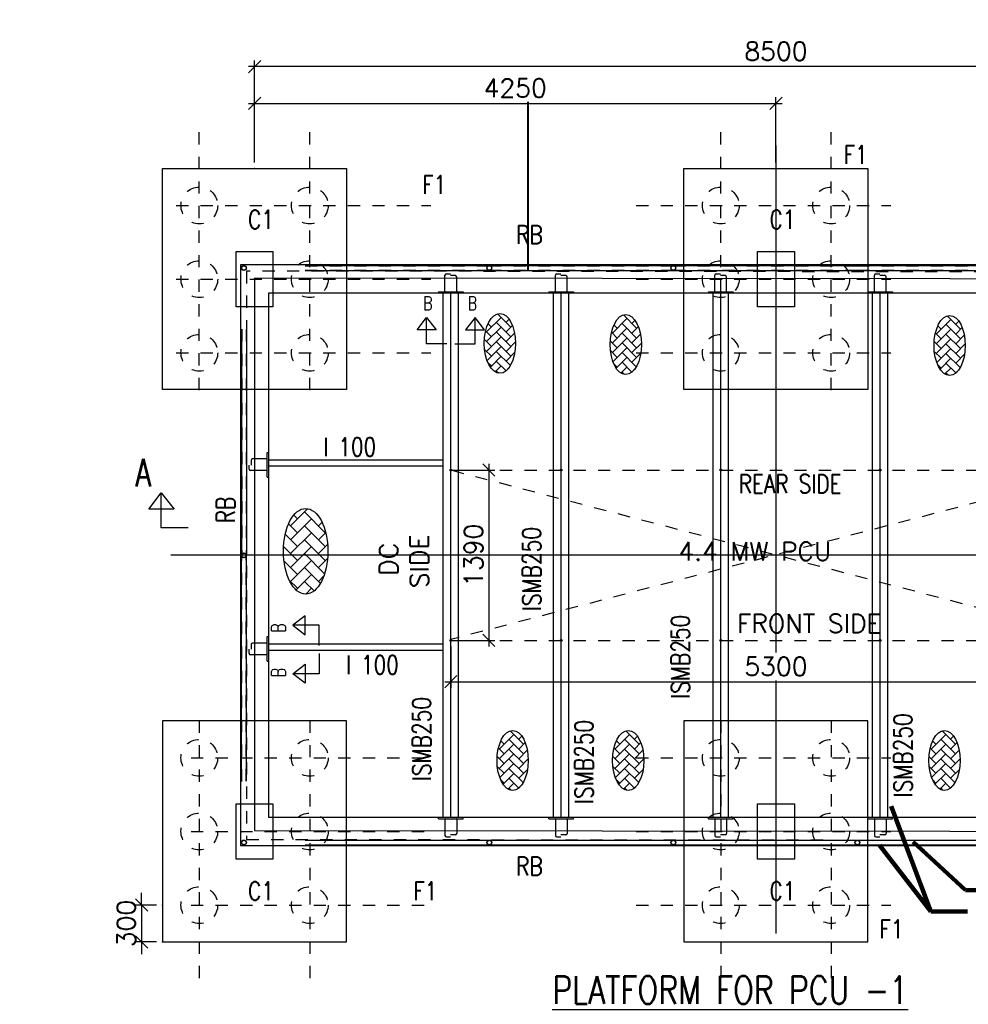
# Model space of a CAD drawing. Header units: inches. Extents: x 727810 to 1461440, y 2714588 to 5435005.
# Tile 15 of 233: x 728325.76 to 728333.49, y 2715591.29 to 2715599.31. Entities that reach past the tile are written whole.
import ezdxf

# ---------------------------------------------------------------- set-up
doc = ezdxf.new("R2010")
doc.units = ezdxf.units.IN
doc.header["$MEASUREMENT"] = 0
doc.linetypes.add('DIVIDEX2', pattern=[2.5, 1, -0.5, 0, -0.5, 0, -0.5])
doc.linetypes.add('HIDDEN', pattern=[0.375, 0.25, -0.125])
doc.layers.add('AM_5', color=3, linetype='Continuous', lineweight=15)
doc.layers.add('AM_8', color=1, linetype='Continuous', lineweight=15)
doc.layers.add('DETAILS', color=7, linetype='Continuous')
doc.layers.add('Inverter Room', color=7, linetype='Continuous')
doc.styles.add('RANJAN', font='romans.shx', dxfattribs={"width": 0.75})
doc.styles.add('ROMANS', font='ROMANS.shx', dxfattribs={"height": 10})
doc.dimstyles.new('DIM-', dxfattribs={"dimscale": 0, "dimtxt": 0.15, "dimasz": 0.15, "dimexe": 0, "dimexo": 0, "dimgap": 0.15, "dimtad": 1, "dimdec": 0, "dimlfac": 1000, "dimzin": 0, "dimdsep": 46, "dimtxsty": 'ROMANS', "dimblk": 'OBLIQUE', "dimcen": 0, "dimclrd": 6, "dimclre": 6, "dimclrt": 3, "dimadec": 0, "dimazin": 0, "dimtfac": 1, "dimtdec": 0, "dimtmove": 2, "dimatfit": 3, "dimfxl": 1, "dimtolj": 1, "dimtzin": 0, "dimarcsym": 2})
doc.dimstyles.new('ROMANS$0', dxfattribs={"dimscale": 100, "dimtxt": 100, "dimasz": 1, "dimexe": 0.5, "dimexo": 0.5, "dimgap": 0.5, "dimtad": 1, "dimdec": 0, "dimrnd": 5, "dimdsep": 46, "dimtxsty": 'ROMANS', "dimblk": 'OBLIQUE', "dimcen": 1, "dimdle": 0.5, "dimclrd": 6, "dimclre": 6, "dimclrt": 3, "dimadec": 0, "dimazin": 0, "dimtfac": 1, "dimtdec": 0, "dimtix": 1, "dimtmove": 0, "dimatfit": 3, "dimldrblk": 'OBLIQUE', "dimfxl": 1, "dimtolj": 1, "dimtzin": 0, "dimarcsym": 0})
doc.dimstyles.new('ROMANS$7', dxfattribs={"dimscale": 100, "dimtxt": 2.5, "dimasz": 2, "dimexe": 20, "dimexo": 20, "dimgap": 0.5, "dimtad": 1, "dimdec": 0, "dimrnd": 5, "dimzin": 0, "dimdsep": 46, "dimtxsty": 'ROMANS', "dimcen": 0.09, "dimdle": 20, "dimclrd": 256, "dimclre": 256, "dimclrt": 3, "dimadec": 0, "dimazin": 0, "dimtfac": 20, "dimtdec": 0, "dimtix": 1, "dimtmove": 2, "dimatfit": 3, "dimfxl": 1, "dimtolj": 1, "dimtzin": 0, "dimarcsym": 0})
pattern_1 = [(45, (89087.78671, 50533.36595), (-0.0883883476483, 0.0883883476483), [])]
pattern_2 = [(45, (89987.78671, 50533.36595), (-0.0883883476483, 0.0883883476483), [])]
pattern_3 = [(45, (91287.78671, 50533.36595), (-0.0883883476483, 0.0883883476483), [])]
pattern_4 = [(45, (92587.78671, 50533.36595), (-0.0883883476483, 0.0883883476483), [])]

# ---------------------------------------------------------------- blocks, each defined once
blk = doc.blocks.new('_Oblique')
at = {"color": 0, "linetype": 'ByBlock', "lineweight": -2}
blk.add_line((-0.5, -0.5), (0.5, 0.5), dxfattribs=at)
blk = doc.blocks.new('*D66')
at = {"layer": 'Inverter Room', "color": 6, "lineweight": -2, "ltscale": 0.5, "transparency": 16777216}
for p, q in [((2052740.9, -2324181.5), (2052740.9, -2324081.5)), ((2052861.7, -2324181.5), (2052690.9, -2324181.5)), ((2052740.9, -2324181.5), (2052740.9, -2324481.5)), ((2052861.7, -2324481.5), (2052690.9, -2324481.5)), ((2052740.9, -2324481.5), (2052740.9, -2324581.5))]:
    blk.add_line(p, q, dxfattribs=at)
at = {"layer": 'Inverter Room', "color": 0, "ltscale": 0.5, "transparency": 16777216}
for p in [(2052911.7, -2324181.5), (2052740.9, -2324481.5), (2052911.7, -2324481.5)]:
    blk.add_point(p, dxfattribs=at)
at = {"layer": 'Inverter Room', "color": 6, "lineweight": -2, "ltscale": 0.5, "transparency": 16777216, "xscale": 100, "yscale": 100, "zscale": 100}
for p, rotation in [((2052740.9, -2324181.5), 270), ((2052740.9, -2324481.5), 90)]:
    blk.add_blockref('_Oblique', p, dxfattribs=dict(at, rotation=rotation))
at = {"layer": 'Inverter Room', "color": 3, "ltscale": 0.5, "transparency": 16777216, "insert": (2052615.9, -2324331.5), "char_height": 150, "attachment_point": 5, "rotation": 90, "style": 'ROMANS'}
blk.add_mtext('\\A1;300', dxfattribs=at)
blk = doc.blocks.new('*D67')
at = {"layer": 'Inverter Room', "color": 6, "lineweight": -2, "ltscale": 0.5, "transparency": 16777216}
for p, q in [((2053661.7, -2318131.5), (2053661.7, -2317300.2)), ((2062161.7, -2318131.5), (2062161.7, -2317300.2)), ((2062211.7, -2317350.2), (2053611.7, -2317350.2))]:
    blk.add_line(p, q, dxfattribs=at)
at = {"layer": 'Inverter Room', "color": 0, "ltscale": 0.5, "transparency": 16777216}
for p in [(2053661.7, -2317350.2), (2053661.7, -2318181.5), (2062161.7, -2318181.5)]:
    blk.add_point(p, dxfattribs=at)
at = {"layer": 'Inverter Room', "color": 6, "lineweight": -2, "ltscale": 0.5, "transparency": 16777216, "xscale": 100, "yscale": 100, "zscale": 100, "rotation": 180}
blk.add_blockref('_Oblique', (2053661.7, -2317350.2), dxfattribs=at)
at = {"layer": 'Inverter Room', "color": 6, "lineweight": -2, "ltscale": 0.5, "transparency": 16777216, "xscale": 100, "yscale": 100, "zscale": 100}
blk.add_blockref('_Oblique', (2062161.7, -2317350.2), dxfattribs=at)
at = {"layer": 'Inverter Room', "color": 3, "ltscale": 0.5, "transparency": 16777216, "insert": (2057911.7, -2317225.2), "char_height": 150, "attachment_point": 5, "style": 'ROMANS'}
blk.add_mtext('\\A1;8500', dxfattribs=at)
blk = doc.blocks.new('*D69')
at = {"layer": 'AM_5', "color": 6, "lineweight": -2, "transparency": 16777216}
for p, q in [((2053611.7, -2317649.7), (2057961.7, -2317649.7)), ((2053661.7, -2318131.5), (2053661.7, -2317599.7)), ((2057911.7, -2318131.5), (2057911.7, -2317599.7))]:
    blk.add_line(p, q, dxfattribs=at)
at = {"layer": 'Inverter Room', "color": 0, "transparency": 16777216}
for p in [(2057911.7, -2317649.7), (2053661.7, -2318181.5), (2057911.7, -2318181.5)]:
    blk.add_point(p, dxfattribs=at)
at = {"layer": 'AM_5', "color": 6, "lineweight": -2, "transparency": 16777216, "xscale": 100, "yscale": 100, "zscale": 100, "rotation": 180}
blk.add_blockref('_Oblique', (2053661.7, -2317649.7), dxfattribs=at)
at = {"layer": 'AM_5', "color": 6, "lineweight": -2, "transparency": 16777216, "xscale": 100, "yscale": 100, "zscale": 100}
blk.add_blockref('_Oblique', (2057911.7, -2317649.7), dxfattribs=at)
at = {"layer": 'AM_5', "color": 3, "transparency": 16777216, "insert": (2055786.7, -2317524.7), "char_height": 150, "attachment_point": 5, "style": 'ROMANS', "bg_fill": 3, "box_fill_scale": 1.25, "bg_fill_color": 256, "bg_fill_true_color": 13158600, "bg_fill_transparency": 0}
blk.add_mtext('\\A1;4250', dxfattribs=at)
blk = doc.blocks.new('*D70')
at = {"layer": 'AM_5', "color": 6, "lineweight": -2, "transparency": 16777216}
for p, q in [((2055571.6, -2320587.5), (2055571.6, -2322075.5)), ((2055311.7, -2320637.5), (2055621.6, -2320637.5)), ((2055311.7, -2322025.5), (2055621.6, -2322025.5))]:
    blk.add_line(p, q, dxfattribs=at)
at = {"layer": 'Inverter Room', "color": 0, "transparency": 16777216}
for p in [(2055261.7, -2320637.5), (2055261.7, -2322025.5), (2055571.6, -2322025.5)]:
    blk.add_point(p, dxfattribs=at)
at = {"layer": 'AM_5', "color": 6, "lineweight": -2, "transparency": 16777216, "xscale": 100, "yscale": 100, "zscale": 100}
for p, rotation in [((2055571.6, -2320637.5), 90), ((2055571.6, -2322025.5), 270)]:
    blk.add_blockref('_Oblique', p, dxfattribs=dict(at, rotation=rotation))
at = {"layer": 'AM_5', "color": 3, "transparency": 16777216, "insert": (2055446.6, -2321331.5), "char_height": 150, "attachment_point": 5, "rotation": 90, "style": 'ROMANS', "bg_fill": 3, "box_fill_scale": 1.25, "bg_fill_color": 256, "bg_fill_true_color": 13158600, "bg_fill_transparency": 0}
blk.add_mtext('\\A1;1390', dxfattribs=at)
blk = doc.blocks.new('*D71')
at = {"layer": 'DETAILS', "color": 6, "lineweight": -2, "ltscale": 0.5, "transparency": 16777216}
for p, q in [((2055261.7, -2322075.5), (2055261.7, -2322411.8)), ((2060561.7, -2322075.5), (2060561.7, -2322411.8)), ((2055211.7, -2322361.8), (2060611.7, -2322361.8))]:
    blk.add_line(p, q, dxfattribs=at)
at = {"layer": 'Inverter Room', "color": 0, "ltscale": 0.5, "transparency": 16777216}
for p in [(2055261.7, -2322025.5), (2060561.7, -2322025.5), (2060561.7, -2322361.8)]:
    blk.add_point(p, dxfattribs=at)
at = {"layer": 'DETAILS', "color": 6, "lineweight": -2, "ltscale": 0.5, "transparency": 16777216, "xscale": 100, "yscale": 100, "zscale": 100, "rotation": 180}
blk.add_blockref('_Oblique', (2055261.7, -2322361.8), dxfattribs=at)
at = {"layer": 'DETAILS', "color": 6, "lineweight": -2, "ltscale": 0.5, "transparency": 16777216, "xscale": 100, "yscale": 100, "zscale": 100}
blk.add_blockref('_Oblique', (2060561.7, -2322361.8), dxfattribs=at)
at = {"layer": 'DETAILS', "color": 3, "ltscale": 0.5, "transparency": 16777216, "insert": (2057911.7, -2322236.8), "char_height": 150, "attachment_point": 5, "style": 'ROMANS', "bg_fill": 3, "box_fill_scale": 1.25, "bg_fill_color": 256, "bg_fill_true_color": 13158600, "bg_fill_transparency": 0}
blk.add_mtext('\\A1;5300', dxfattribs=at)
blk = doc.blocks.new('dshshh')
at = {"layer": 'AM_8', "ltscale": 0.5}
h = blk.add_hatch(dxfattribs=at)
h.set_pattern_fill('AR-HBONE', color=256, scale=14, style=0)
h.set_pattern_definition([(45, (673607.74, -665542.415), (6e-15, 79.1959595), [168, -56]), (135, (673647.337, -665502.817), (6e-15, 79.1959595), [168, -56])])
edge = h.paths.add_edge_path()
edge.add_ellipse((2055661.9, -2319605.1), major_axis=(0, 244), ratio=0.521978, start_angle=191.45916, end_angle=459.29111)
edge.add_ellipse((2055661.9, -2319605.1), major_axis=(0, 244), ratio=0.521978, start_angle=99.29111, end_angle=191.45916)
h = blk.add_hatch(dxfattribs=at)
h.set_pattern_fill('AR-HBONE', color=256, scale=14, style=0)
h.set_pattern_definition([(45, (674633.055, -665552.46), (6e-15, 79.1959595), [168, -56]), (135, (674672.653, -665512.864), (6e-15, 79.1959595), [168, -56])])
edge = h.paths.add_edge_path()
edge.add_ellipse((2056687.3, -2319615.1), major_axis=(0, 244), ratio=0.521978, start_angle=191.45916, end_angle=459.29111)
edge.add_ellipse((2056687.3, -2319615.1), major_axis=(0, 244), ratio=0.521978, start_angle=99.29111, end_angle=191.45916)
h = blk.add_hatch(dxfattribs=at)
h.set_pattern_fill('AR-HBONE', color=256, scale=14, style=0)
h.set_pattern_definition([(45, (677273.22, -665559.426), (6e-15, 79.1959595), [168, -56]), (135, (677312.816, -665519.83), (6e-15, 79.1959595), [168, -56])])
edge = h.paths.add_edge_path()
edge.add_ellipse((2059327.4, -2319622.1), major_axis=(0, 244), ratio=0.521978, start_angle=191.45916, end_angle=459.29111)
edge.add_ellipse((2059327.4, -2319622.1), major_axis=(0, 244), ratio=0.521978, start_angle=99.29111, end_angle=191.45916)
h = blk.add_hatch(dxfattribs=at)
h.set_pattern_fill('ANSI31', color=256, style=0)
h.set_pattern_definition(pattern_1)
edge = h.paths.add_edge_path()
edge.add_arc((2055261.7, -2320640.3), 7.16, 11.12183, 168.87817, ccw=False)
edge.add_arc((2055261.7, -2320637.5), 7.16, 348.87817, 551.12183)
h = blk.add_hatch(dxfattribs=at)
h.set_pattern_fill('ANSI31', color=256, style=0)
h.set_pattern_definition(pattern_2)
edge = h.paths.add_edge_path()
edge.add_arc((2056161.7, -2320640.3), 7.16, 11.12183, 168.87817, ccw=False)
edge.add_arc((2056161.7, -2320637.5), 7.16, 348.87817, 551.12183)
h = blk.add_hatch(dxfattribs=at)
h.set_pattern_fill('ANSI31', color=256, style=0)
h.set_pattern_definition(pattern_3)
edge = h.paths.add_edge_path()
edge.add_arc((2057461.7, -2320640.3), 7.16, 11.12183, 168.87817, ccw=False)
edge.add_arc((2057461.7, -2320637.5), 7.16, 348.87817, 551.12183)
h = blk.add_hatch(dxfattribs=at)
h.set_pattern_fill('ANSI31', color=256, style=0)
h.set_pattern_definition(pattern_4)
edge = h.paths.add_edge_path()
edge.add_arc((2058761.7, -2320640.3), 7.16, 11.12183, 168.87817, ccw=False)
edge.add_arc((2058761.7, -2320637.5), 7.16, 348.87817, 551.12183)
h = blk.add_hatch(dxfattribs=at)
h.set_pattern_fill('AR-HBONE', color=256, scale=20, style=0)
h.set_pattern_definition([(45, (79715.245, 41647.834), (9e-15, 113.137085), [240, -80]), (135, (79771.81, 41704.4), (9e-15, 113.137085), [240, -80])])
edge = h.paths.add_edge_path()
edge.add_ellipse((2054078.4, -2321298.8), major_axis=(0, 348.6), ratio=0.521978, start_angle=191.45916, end_angle=459.29111)
edge.add_ellipse((2054078.4, -2321298.8), major_axis=(0, 348.6), ratio=0.521978, start_angle=99.29111, end_angle=191.45916)
h = blk.add_hatch(dxfattribs=at)
h.set_pattern_fill('ANSI31', color=256, style=0)
h.set_pattern_definition(pattern_1)
edge = h.paths.add_edge_path()
edge.add_arc((2055261.7, -2322022.7), 7.16, 191.12183, 348.87817)
edge.add_arc((2055261.7, -2322025.5), 7.16, -191.12183, 11.12183, ccw=False)
h = blk.add_hatch(dxfattribs=at)
h.set_pattern_fill('ANSI31', color=256, style=0)
h.set_pattern_definition(pattern_2)
edge = h.paths.add_edge_path()
edge.add_arc((2056161.7, -2322022.7), 7.16, 191.12183, 348.87817)
edge.add_arc((2056161.7, -2322025.5), 7.16, -191.12183, 11.12183, ccw=False)
h = blk.add_hatch(dxfattribs=at)
h.set_pattern_fill('ANSI31', color=256, style=0)
h.set_pattern_definition(pattern_3)
edge = h.paths.add_edge_path()
edge.add_arc((2057461.7, -2322022.7), 7.16, 191.12183, 348.87817)
edge.add_arc((2057461.7, -2322025.5), 7.16, -191.12183, 11.12183, ccw=False)
h = blk.add_hatch(dxfattribs=at)
h.set_pattern_fill('ANSI31', color=256, style=0)
h.set_pattern_definition(pattern_4)
edge = h.paths.add_edge_path()
edge.add_arc((2058761.7, -2322022.7), 7.16, 191.12183, 348.87817)
edge.add_arc((2058761.7, -2322025.5), 7.16, -191.12183, 11.12183, ccw=False)
h = blk.add_hatch(dxfattribs=at)
h.set_pattern_fill('AR-HBONE', color=256, scale=14, style=0)
h.set_pattern_definition([(45, (673711.17, -668940.72), (6e-15, 79.1959595), [168, -56]), (135, (673750.766, -668901.125), (6e-15, 79.1959595), [168, -56])])
edge = h.paths.add_edge_path()
edge.add_ellipse((2055765.4, -2323003.4), major_axis=(0, 244), ratio=0.521978, start_angle=191.45916, end_angle=459.29111)
edge.add_ellipse((2055765.4, -2323003.4), major_axis=(0, 244), ratio=0.521978, start_angle=99.29111, end_angle=191.45916)
h = blk.add_hatch(dxfattribs=at)
h.set_pattern_fill('AR-HBONE', color=256, scale=14, style=0)
h.set_pattern_definition([(45, (674653.87, -668940.72), (6e-15, 79.1959595), [168, -56]), (135, (674693.47, -668901.125), (6e-15, 79.1959595), [168, -56])])
edge = h.paths.add_edge_path()
edge.add_ellipse((2056708.1, -2323003.4), major_axis=(0, 244), ratio=0.521978, start_angle=191.45916, end_angle=459.29111)
edge.add_ellipse((2056708.1, -2323003.4), major_axis=(0, 244), ratio=0.521978, start_angle=99.29111, end_angle=191.45916)
h = blk.add_hatch(dxfattribs=at)
h.set_pattern_fill('AR-HBONE', color=256, scale=14, style=0)
h.set_pattern_definition([(45, (677231.1, -668940.72), (6e-15, 79.1959595), [168, -56]), (135, (677270.696, -668901.125), (6e-15, 79.1959595), [168, -56])])
edge = h.paths.add_edge_path()
edge.add_ellipse((2059285.3, -2323003.4), major_axis=(0, 244), ratio=0.521978, start_angle=191.45916, end_angle=459.29111)
edge.add_ellipse((2059285.3, -2323003.4), major_axis=(0, 244), ratio=0.521978, start_angle=99.29111, end_angle=191.45916)
at = {"layer": 'DETAILS', "linetype": 'DIVIDEX2', "ltscale": 0.5}
for p, q in [((2053211.7, -2319985.4), (2053211.7, -2317883.4)), ((2054111.7, -2319985.4), (2054111.7, -2317883.4)), ((2057461.7, -2319985.4), (2057461.7, -2317883.4)), ((2058361.7, -2319985.4), (2058361.7, -2317883.4)), ((2053022.3, -2318481.5), (2055098.3, -2318481.5)), ((2056772.3, -2318481.5), (2058848.3, -2318481.5)), ((2053022.3, -2319081.5), (2055098.3, -2319081.5)), ((2056772.3, -2319081.5), (2058848.3, -2319081.5)), ((2053022.3, -2319681.5), (2055098.3, -2319681.5)), ((2056772.3, -2319681.5), (2058848.3, -2319681.5)), ((2053211.7, -2322677.6), (2053211.7, -2324863.9)), ((2054111.7, -2322677.6), (2054111.7, -2324863.9)), ((2057461.7, -2322677.6), (2057461.7, -2324779.6)), ((2058361.7, -2322677.6), (2058361.7, -2324779.6)), ((2053143.9, -2322981.5), (2055098.3, -2322981.5)), ((2056772.3, -2322981.5), (2058848.3, -2322981.5)), ((2053143.9, -2323581.5), (2055098.3, -2323581.5)), ((2056772.3, -2323581.5), (2058848.3, -2323581.5)), ((2053143.9, -2324181.5), (2055098.3, -2324181.5)), ((2056772.3, -2324181.5), (2058848.3, -2324181.5))]:
    blk.add_line(p, q, dxfattribs=at)
at = {"layer": 'DETAILS', "ltscale": 0.5}
for p, q in [((2054075.3, -2318971.1), (2055575.3, -2318971.1)), ((2054075.3, -2319011.1), (2055575.3, -2319011.1)), ((2055575.3, -2318971.1), (2057075.3, -2318971.1)), ((2055575.3, -2319011.1), (2057075.3, -2319011.1)), ((2057075.3, -2318971.1), (2058575.3, -2318971.1)), ((2057075.3, -2319011.1), (2058575.3, -2319011.1)), ((2058575.3, -2318971.1), (2060075.3, -2318971.1)), ((2058575.3, -2319011.1), (2060075.3, -2319011.1)), ((2053555.3, -2319491.1), (2053555.3, -2321331.5)), ((2053595.3, -2319491.1), (2053595.3, -2321331.5)), ((2053776.7, -2320494.4), (2053776.7, -2320694.4)), ((2053555.3, -2323171.9), (2053555.3, -2321331.5)), ((2053595.3, -2323171.9), (2053595.3, -2321331.5)), ((2053776.7, -2321994.4), (2053776.7, -2322194.4)), ((2054075.3, -2323651.9), (2055575.3, -2323651.9)), ((2055575.3, -2323651.9), (2057075.3, -2323651.9)), ((2057075.3, -2323651.9), (2058575.3, -2323651.9)), ((2058575.3, -2323651.9), (2060075.3, -2323651.9)), ((2054075.3, -2323691.9), (2055575.3, -2323691.9)), ((2055575.3, -2323691.9), (2057075.3, -2323691.9)), ((2057075.3, -2323691.9), (2058575.3, -2323691.9)), ((2058575.3, -2323691.9), (2060075.3, -2323691.9))]:
    blk.add_line(p, q, dxfattribs=at)
for centre, radius in [((2053575.3, -2318991.1), 20), ((2055575.3, -2318991.1), 20), ((2057075.3, -2318991.1), 20), ((2055261.7, -2320637.5), 7.16), ((2056161.7, -2320637.5), 7.16), ((2057461.7, -2320637.5), 7.16), ((2058761.7, -2320637.5), 7.16), ((2053575.3, -2321331.5), 20), ((2055261.7, -2322025.5), 7.16), ((2056161.7, -2322025.5), 7.16), ((2057461.7, -2322025.5), 7.16), ((2058761.7, -2322025.5), 7.16), ((2053575.3, -2323671.9), 20), ((2055575.3, -2323671.9), 20), ((2057075.3, -2323671.9), 20), ((2058575.3, -2323671.9), 20)]:
    blk.add_circle(centre, radius, dxfattribs=at)
for centre, start, end in [((2055261.7, -2320640.3), 11.12183, 168.87817), ((2056161.7, -2320640.3), 11.12183, 168.87817), ((2057461.7, -2320640.3), 11.12183, 168.87817), ((2058761.7, -2320640.3), 11.12183, 168.87817), ((2055261.7, -2322022.7), 191.12183, 348.87817), ((2056161.7, -2322022.7), 191.12183, 348.87817), ((2057461.7, -2322022.7), 191.12183, 348.87817), ((2058761.7, -2322022.7), 191.12183, 348.87817)]:
    blk.add_arc(centre, 7.16, start, end, dxfattribs=at)
for centre, major_axis in [((2055661.9, -2319605.1), (0, 244)), ((2056687.3, -2319615.1), (0, 244)), ((2059327.4, -2319622.1), (0, 244)), ((2054078.4, -2321298.8), (0, 348.6)), ((2055765.4, -2323003.4), (0, 244)), ((2056708.1, -2323003.4), (0, 244)), ((2059285.3, -2323003.4), (0, 244))]:
    blk.add_ellipse(centre, major_axis=major_axis, ratio=0.521978, dxfattribs=at)
at = {"layer": 'Inverter Room', "color": 8, "linetype": 'HIDDEN', "ltscale": 2}
for p, q in [((2054073.6, -2318973.2), (2055576.9, -2318973.2)), ((2054075.3, -2319009.1), (2055575.3, -2319009.1)), ((2055573.6, -2318973.2), (2057076.9, -2318973.2)), ((2055575.3, -2319009.1), (2057075.3, -2319009.1)), ((2057073.6, -2318973.2), (2058576.9, -2318973.2)), ((2057075.3, -2319009.1), (2058575.3, -2319009.1)), ((2058573.6, -2318973.2), (2060076.9, -2318973.2)), ((2058575.3, -2319009.1), (2060075.3, -2319009.1)), ((2053557.4, -2319489.5), (2053557.4, -2321322.6)), ((2053593.3, -2319491.1), (2053593.3, -2321322.8)), ((2060554.7, -2320638.9), (2055259.9, -2322018.6)), ((2055261.7, -2320637.5), (2060561.7, -2320637.5)), ((2055268.8, -2320638.9), (2060563.5, -2322018.6)), ((2053557.4, -2323173.6), (2053557.4, -2321340.4)), ((2053593.3, -2323171.9), (2053593.3, -2321340.2)), ((2055261.7, -2322025.5), (2060561.7, -2322025.5)), ((2054075.3, -2323653.9), (2055575.3, -2323653.9)), ((2055575.3, -2323653.9), (2057075.3, -2323653.9)), ((2057075.3, -2323653.9), (2058575.3, -2323653.9)), ((2058575.3, -2323653.9), (2060075.3, -2323653.9)), ((2054073.6, -2323689.8), (2055576.9, -2323689.8)), ((2055573.6, -2323689.8), (2057076.9, -2323689.8)), ((2057073.6, -2323689.8), (2058576.9, -2323689.8)), ((2058573.6, -2323689.8), (2060076.9, -2323689.8))]:
    blk.add_line(p, q, dxfattribs=at)
at = {"layer": 'Inverter Room', "color": 2}
for p, q in [((2055214, -2319181.5), (2055214, -2319049.5)), ((2055225.3, -2319038.2), (2055259.1, -2319038.2)), ((2055298.2, -2319053.3), (2055259.6, -2319053.3)), ((2055309.5, -2319181.5), (2055309.5, -2319064.5)), ((2056114, -2319181.5), (2056114, -2319049.5)), ((2056125.3, -2319038.2), (2056159.1, -2319038.2)), ((2056198.2, -2319053.3), (2056159.6, -2319053.3)), ((2056209.5, -2319181.5), (2056209.5, -2319064.5)), ((2057414, -2319181.5), (2057414, -2319049.5)), ((2057425.3, -2319038.2), (2057459.1, -2319038.2)), ((2057498.2, -2319053.3), (2057459.6, -2319053.3)), ((2057509.5, -2319181.5), (2057509.5, -2319064.5)), ((2058714, -2319181.5), (2058714, -2319049.5)), ((2058725.3, -2319038.2), (2058759.1, -2319038.2)), ((2058798.2, -2319053.3), (2058759.6, -2319053.3)), ((2058809.5, -2319181.5), (2058809.5, -2319064.5)), ((2055217, -2319184.5), (2055306.5, -2319184.5)), ((2056117, -2319184.5), (2056206.5, -2319184.5)), ((2057417, -2319184.5), (2057506.5, -2319184.5)), ((2058717, -2319184.5), (2058806.5, -2319184.5)), ((2053761.7, -2320546.7), (2053644.7, -2320546.7)), ((2053764.7, -2320639.1), (2053764.7, -2320549.7)), ((2053618.4, -2320630.9), (2053618.4, -2320597)), ((2053633.5, -2320557.9), (2053633.5, -2320596.5)), ((2053761.7, -2320642.1), (2053629.7, -2320642.1)), ((2053633.5, -2322057.9), (2053633.5, -2322096.5)), ((2053761.7, -2322046.7), (2053644.7, -2322046.7)), ((2053764.7, -2322139.1), (2053764.7, -2322049.7)), ((2053618.4, -2322130.9), (2053618.4, -2322097)), ((2053761.7, -2322142.1), (2053629.7, -2322142.1)), ((2055214, -2323481.5), (2055214, -2323613.5)), ((2055217, -2323478.5), (2055306.5, -2323478.5)), ((2055309.5, -2323481.5), (2055309.5, -2323598.5)), ((2056114, -2323481.5), (2056114, -2323613.5)), ((2056117, -2323478.5), (2056206.5, -2323478.5)), ((2056209.5, -2323481.5), (2056209.5, -2323598.5)), ((2057414, -2323481.5), (2057414, -2323613.5)), ((2057417, -2323478.5), (2057506.5, -2323478.5)), ((2057509.5, -2323481.5), (2057509.5, -2323598.5)), ((2058714, -2323481.5), (2058714, -2323613.5)), ((2058717, -2323478.5), (2058806.5, -2323478.5)), ((2058809.5, -2323481.5), (2058809.5, -2323598.5)), ((2055225.3, -2323624.8), (2055259.1, -2323624.8)), ((2055298.2, -2323609.8), (2055259.6, -2323609.8)), ((2056125.3, -2323624.8), (2056159.1, -2323624.8)), ((2056198.2, -2323609.8), (2056159.6, -2323609.8)), ((2057425.3, -2323624.8), (2057459.1, -2323624.8)), ((2057498.2, -2323609.8), (2057459.6, -2323609.8)), ((2058725.3, -2323624.8), (2058759.1, -2323624.8)), ((2058798.2, -2323609.8), (2058759.6, -2323609.8))]:
    blk.add_line(p, q, dxfattribs=at)
at = {"layer": 'Inverter Room', "color": 4, "ltscale": 0.5}
for p, q in [((2055161.7, -2319184.5), (2055161.7, -2319196.5)), ((2055361.7, -2319184.5), (2055361.7, -2319196.5)), ((2056061.7, -2319184.5), (2056061.7, -2319196.5)), ((2056261.7, -2319184.5), (2056261.7, -2319196.5)), ((2057361.7, -2319184.5), (2057361.7, -2319196.5)), ((2057561.7, -2319184.5), (2057561.7, -2319196.5)), ((2058661.7, -2319184.5), (2058661.7, -2319196.5)), ((2058861.7, -2319184.5), (2058861.7, -2319196.5)), ((2053764.7, -2320494.4), (2053776.7, -2320494.4)), ((2055191.2, -2320556.5), (2053777.2, -2320556.5)), ((2055191.2, -2320606.5), (2053777.2, -2320606.5)), ((2053764.7, -2320694.4), (2053776.7, -2320694.4)), ((2053764.7, -2321994.4), (2053776.7, -2321994.4)), ((2053764.7, -2322194.4), (2053776.7, -2322194.4)), ((2055161.7, -2323478.5), (2055161.7, -2323466.5)), ((2055361.7, -2323478.5), (2055361.7, -2323466.5)), ((2056061.7, -2323478.5), (2056061.7, -2323466.5)), ((2056261.7, -2323478.5), (2056261.7, -2323466.5)), ((2057361.7, -2323478.5), (2057361.7, -2323466.5)), ((2057561.7, -2323478.5), (2057561.7, -2323466.5)), ((2058661.7, -2323478.5), (2058661.7, -2323466.5)), ((2058861.7, -2323478.5), (2058861.7, -2323466.5))]:
    blk.add_line(p, q, dxfattribs=at)
at = {"layer": 'Inverter Room', "ltscale": 2}
for p, q in [((2055261.7, -2323466.5), (2055261.7, -2319196.5)), ((2056161.7, -2323466.5), (2056161.7, -2319196.5)), ((2058761.7, -2323081.5), (2058761.7, -2319196.5)), ((2057461.7, -2323131.5), (2057461.7, -2319531.5)), ((2055191.2, -2321331.5), (2053390.2, -2321331.5))]:
    blk.add_line(p, q, dxfattribs=at)
at = {"layer": 'Inverter Room', "color": 4, "ltscale": 0.5}
for points in [[(2054411.7, -2319981.5), (2052911.7, -2319981.5), (2052911.7, -2318181.5), (2054411.7, -2318181.5)], [(2058661.7, -2319981.5), (2057161.7, -2319981.5), (2057161.7, -2318181.5), (2058661.7, -2318181.5)], [(2053546.7, -2323696.5), (2062276.7, -2323696.5), (2062276.7, -2318966.5), (2053546.7, -2318966.5)], [(2053776.7, -2323466.5), (2062046.7, -2323466.5), (2062046.7, -2319196.5), (2053776.7, -2319196.5)], [(2054411.7, -2322681.5), (2052911.7, -2322681.5), (2052911.7, -2324481.5), (2054411.7, -2324481.5)], [(2058661.7, -2322681.5), (2057161.7, -2322681.5), (2057161.7, -2324481.5), (2058661.7, -2324481.5)]]:
    blk.add_lwpolyline(points, close=True, dxfattribs=at)
at = {"layer": 'Inverter Room', "ltscale": 3}
for points in [[(2053811.7, -2319306.5), (2053511.7, -2319306.5), (2053511.7, -2318856.5), (2053811.7, -2318856.5)], [(2058061.7, -2319306.5), (2057761.7, -2319306.5), (2057761.7, -2318856.5), (2058061.7, -2318856.5)], [(2053811.7, -2323806.5), (2053511.7, -2323806.5), (2053511.7, -2323356.5), (2053811.7, -2323356.5)], [(2058061.7, -2323806.5), (2057761.7, -2323806.5), (2057761.7, -2323356.5), (2058061.7, -2323356.5)]]:
    blk.add_lwpolyline(points, close=True, dxfattribs=at)
at = {"layer": 'Inverter Room', "color": 8, "linetype": 'HIDDEN', "ltscale": 2}
blk.add_lwpolyline([(2053596.7, -2323646.5), (2062226.7, -2323655.2), (2062226.7, -2319025.2), (2053596.7, -2319016.5)], close=True, dxfattribs=at)
at = {"layer": 'Inverter Room', "ltscale": 2}
blk.add_lwpolyline([(2053661.8, -2323573.8), (2062161.7, -2323581.5), (2062161.7, -2319081.5), (2053661.8, -2319073.8)], close=True, dxfattribs=at)
at = {"layer": 'Inverter Room', "color": 4, "ltscale": 0.5}
for points in [[(2055161.7, -2319184.5), (2055361.7, -2319184.5)], [(2056061.7, -2319184.5), (2056261.7, -2319184.5)], [(2057361.7, -2319184.5), (2057561.7, -2319184.5)], [(2058661.7, -2319184.5), (2058861.7, -2319184.5)], [(2053764.7, -2320694.4), (2053764.7, -2320494.4)], [(2053764.7, -2322194.4), (2053764.7, -2321994.4)], [(2055161.7, -2323478.5), (2055361.7, -2323478.5)], [(2056061.7, -2323478.5), (2056261.7, -2323478.5)], [(2057361.7, -2323478.5), (2057561.7, -2323478.5)], [(2058661.7, -2323478.5), (2058861.7, -2323478.5)]]:
    blk.add_lwpolyline(points, dxfattribs=at)
at = {"layer": 'Inverter Room', "color": 4, "linetype": 'Continuous'}
for points in [[(2055228.5, -2319609.7), (2055063.4, -2319609.7), (2055063.4, -2319395.7), (2055142.6, -2319496), (2054986.8, -2319496), (2055063.4, -2319395.7)], [(2055295, -2319609.7), (2055460, -2319609.7), (2055460, -2319395.7), (2055380.9, -2319496), (2055536.7, -2319496), (2055460, -2319395.7)], [(2053121.6, -2321107.4), (2052901.6, -2321107.4), (2052901.6, -2320822.1), (2053007.2, -2320955.9), (2052799.4, -2320955.9), (2052901.6, -2320822.1)], [(2054187.9, -2322065.6), (2054187.9, -2321900.5), (2053973.9, -2321900.5), (2054074.3, -2321979.7), (2054074.3, -2321823.9), (2053973.9, -2321900.5)], [(2054187.9, -2322132.1), (2054187.9, -2322297.1), (2053973.9, -2322297.1), (2054074.3, -2322218), (2054074.3, -2322373.8), (2053973.9, -2322297.1)]]:
    blk.add_lwpolyline(points, dxfattribs=at)
at = {"layer": 'Inverter Room', "color": 8, "linetype": 'HIDDEN', "ltscale": 2}
for centre, radius in [((2053211.7, -2318481.5), 150), ((2054111.7, -2318481.5), 150), ((2057461.7, -2318481.5), 150), ((2058361.7, -2318481.5), 150), ((2053211.7, -2319081.5), 150), ((2054111.7, -2319081.5), 150), ((2057461.7, -2319081.5), 150), ((2058361.7, -2319081.5), 150), ((2053575.3, -2318991.1), 18), ((2055575.3, -2318991.1), 18), ((2057075.3, -2318991.1), 18), ((2053211.7, -2319681.5), 150), ((2054111.7, -2319681.5), 150), ((2057461.7, -2319681.5), 150), ((2058361.7, -2319681.5), 150), ((2053575.3, -2321331.5), 18), ((2053211.7, -2322981.5), 150), ((2054111.7, -2322981.5), 150), ((2057461.7, -2322981.5), 150), ((2058361.7, -2322981.5), 150), ((2053211.7, -2323581.5), 150), ((2054111.7, -2323581.5), 150), ((2057461.7, -2323581.5), 150), ((2058361.7, -2323581.5), 150), ((2053575.3, -2323671.9), 18), ((2055575.3, -2323671.9), 18), ((2057075.3, -2323671.9), 18), ((2058575.3, -2323671.9), 18), ((2053211.7, -2324181.5), 150), ((2054111.7, -2324181.5), 150), ((2057461.7, -2324181.5), 150), ((2058361.7, -2324181.5), 150)]:
    blk.add_circle(centre, radius, dxfattribs=at)
at = {"layer": 'Inverter Room', "color": 2}
for centre, radius, start, end in [((2055225.3, -2319049.5), 11.2, 90, 180), ((2055298.2, -2319064.5), 11.2, 0, 90), ((2056125.3, -2319049.5), 11.2, 90, 180), ((2056198.2, -2319064.5), 11.2, 0, 90), ((2057425.3, -2319049.5), 11.2, 90, 180), ((2057498.2, -2319064.5), 11.2, 0, 90), ((2058725.3, -2319049.5), 11.2, 90, 180), ((2058798.2, -2319064.5), 11.2, 0, 90), ((2055217, -2319181.5), 3, 180, 270), ((2055306.5, -2319181.5), 3, 270, 0), ((2056117, -2319181.5), 3, 180, 270), ((2056206.5, -2319181.5), 3, 270, 0), ((2057417, -2319181.5), 3, 180, 270), ((2057506.5, -2319181.5), 3, 270, 0), ((2058717, -2319181.5), 3, 180, 270), ((2058806.5, -2319181.5), 3, 270, 0), ((2053644.7, -2320557.9), 11.2, 90, 180), ((2053761.7, -2320549.7), 3, 0, 90), ((2053629.7, -2320630.9), 11.2, 180, 270), ((2053761.7, -2320639.1), 3, 270, 0), ((2053644.7, -2322057.9), 11.2, 90, 180), ((2053761.7, -2322049.7), 3, 0, 90), ((2053629.7, -2322130.9), 11.2, 180, 270), ((2053761.7, -2322139.1), 3, 270, 0), ((2055217, -2323481.5), 3, 90, 180), ((2055306.5, -2323481.5), 3, 0, 90), ((2056117, -2323481.5), 3, 90, 180), ((2056206.5, -2323481.5), 3, 0, 90), ((2057417, -2323481.5), 3, 90, 180), ((2057506.5, -2323481.5), 3, 0, 90), ((2058717, -2323481.5), 3, 90, 180), ((2058806.5, -2323481.5), 3, 0, 90), ((2055298.2, -2323598.5), 11.2, 270, 0), ((2056198.2, -2323598.5), 11.2, 270, 0), ((2057498.2, -2323598.5), 11.2, 270, 0), ((2058798.2, -2323598.5), 11.2, 270, 0), ((2055225.3, -2323613.5), 11.2, 180, 270), ((2056125.3, -2323613.5), 11.2, 180, 270), ((2057425.3, -2323613.5), 11.2, 180, 270), ((2058725.3, -2323613.5), 11.2, 180, 270)]:
    blk.add_arc(centre, radius, start, end, dxfattribs=at)
at = {"layer": 'DETAILS', "color": 3, "style": 'ROMANS', "width": 0.8}
for s, p in [('RB', (2055793.6, -2318794.3)), ('I 100', (2054221, -2320524)), ('I 100', (2054405.7, -2322299)), ('RB', (2055793.6, -2323939.2))]:
    blk.add_text(s, height=150, dxfattribs=at).set_placement(p)
for s, p in [('RB', (2053500.8, -2321069.8)), ('ISMB250', (2055994.8, -2321785.7)), ('ISMB250', (2055098.8, -2323170.7)), ('ISMB250', (2056421.3, -2323356.9)), ('ISMB250', (2059021.9, -2323303.3))]:
    blk.add_text(s, height=150, rotation=90, dxfattribs=at).set_placement(p)
at = {"layer": 'Inverter Room', "color": 3, "linetype": 'Continuous', "style": 'ROMANS', "width": 0.8}
for s, p in [('F1', (2058463.4, -2318142.5)), ('F1', (2055028.6, -2318386.2)), ('C1', (2053609.2, -2318671.2)), ('C1', (2057859.2, -2318671.2)), ('REAR SIDE', (2057607.9, -2320824.8)), ('C1', (2053609.2, -2324141.8)), ('F1', (2054956.3, -2324141.8)), ('C1', (2057859.2, -2324141.8)), ('F1', (2058755.5, -2324451.6))]:
    blk.add_text(s, height=150, dxfattribs=at).set_placement(p)
at = {"layer": 'Inverter Room', "color": 2, "linetype": 'Continuous', "ltscale": 0.6, "style": 'RANJAN', "width": 0.75}
for s, height, p in [('B', 112.5, (2055036.2, -2319335)), ('B', 112.5, (2055398.9, -2319335)), ('A', 225, (2052688.3, -2320770.1))]:
    blk.add_text(s, height=height, dxfattribs=at).set_placement(p)
for p in [(2053913.3, -2321961.7), (2053913.3, -2322324.4)]:
    blk.add_text('B', height=112.5, rotation=90, dxfattribs=at).set_placement(p)
at = {"layer": 'Inverter Room', "color": 3, "linetype": 'Continuous', "insert": (2054679.6, -2321672.6), "char_height": 150, "attachment_point": 1, "rotation": 90, "style": 'ROMANS'}
blk.add_mtext_dynamic_manual_height_columns('\\pi173.70351;DC  \\P\\pi73.70351;SIDE', width=597.407, gutter_width=1, heights=[0], dxfattribs=at)
at = {"layer": 'Inverter Room', "color": 3, "linetype": 'Continuous', "insert": (2057116.2, -2321224.5), "char_height": 150, "width": 3262.433, "attachment_point": 1, "style": 'ROMANS'}
blk.add_mtext('4.4 MW PCU', dxfattribs=at)
at = {"layer": 'Inverter Room', "color": 3, "linetype": 'Continuous', "insert": (2057595.3, -2321812.4), "char_height": 150, "attachment_point": 1, "style": 'ROMANS'}
blk.add_mtext('FRONT SIDE', dxfattribs=at)
at = {"layer": 'Inverter Room', "ltscale": 0.5}
dim = blk.add_linear_dim(base=(2053661.7, -2317350.2), p1=(2062161.7, -2318181.5), p2=(2053661.7, -2318181.5), dimstyle='ROMANS$0', override={"dimtxt": 150, "dimfxl": 0.75, "dimarcsym": 1}, dxfattribs=at)
dim.commit()
dim.dimension.update_dxf_attribs({"geometry": '*D67', "text_midpoint": (2057911.7, -2317225.2)})
dim = blk.add_linear_dim(base=(2052740.9, -2324481.5), p1=(2052911.7, -2324181.5), p2=(2052911.7, -2324481.5), angle=90, dimstyle='ROMANS$0', override={"dimtxt": 150, "dimfxl": 0.75, "dimarcsym": 1}, dxfattribs=at)
dim.commit()
dim.dimension.update_dxf_attribs({"geometry": '*D66', "text_midpoint": (2052615.9, -2324331.5)})
at = {"layer": 'Inverter Room'}
for points in [[(2058850.5, -2323376.3), (2059174.2, -2324234.6)], [(2059030.8, -2323665.4), (2059458, -2324060.6), (2059756, -2324060.6)], [(2058756.2, -2323694.1), (2059174.2, -2324234.6), (2059472.1, -2324234.6)]]:
    blk.add_leader(points, dimstyle='DIM-', override={"dimscale": 50, "dimtxt": 2.5, "dimasz": 2.3, "dimexe": 1, "dimexo": 1, "dimgap": 0.5, "dimtad": 0, "dimdle": 1, "dimlwd": 65535, "dimlwe": 65535}, dxfattribs=at)
at = {"layer": 'AM_5'}
dim = blk.add_linear_dim(base=(2057911.7, -2317649.7), p1=(2053661.7, -2318181.5), p2=(2057911.7, -2318181.5), dimstyle='ROMANS$0', override={"dimtxt": 150, "dimtfill": 1, "dimarcsym": 1}, dxfattribs=at)
dim.commit()
dim.dimension.update_dxf_attribs({"geometry": '*D69', "text_midpoint": (2055786.7, -2317524.7)})
dim = blk.add_linear_dim(base=(2055571.6, -2322025.5), p1=(2055261.7, -2320637.5), p2=(2055261.7, -2322025.5), angle=90, dimstyle='ROMANS$0', override={"dimtxt": 150, "dimtfill": 1, "dimarcsym": 1}, dxfattribs=at)
dim.commit()
dim.dimension.update_dxf_attribs({"geometry": '*D70', "text_midpoint": (2055446.6, -2321331.5)})
at = {"layer": 'Inverter Room', "ltscale": 2}
for p, q in [((2057911.7, -2317994.4), (2057911.7, -2324414.1)), ((2063030.8, -2321331.5), (2052980.6, -2321331.5))]:
    blk.add_line(p, q, dxfattribs=at)
at = {"layer": 'DETAILS', "ltscale": 0.5}
dim = blk.add_linear_dim(base=(2060561.7, -2322361.8), p1=(2055261.7, -2322025.5), p2=(2060561.7, -2322025.5), dimstyle='ROMANS$0', override={"dimtxt": 150, "dimtfill": 1, "dimarcsym": 1}, dxfattribs=at)
dim.commit()
dim.dimension.update_dxf_attribs({"geometry": '*D71', "text_midpoint": (2057911.7, -2322236.8)})
at = {"layer": 'Inverter Room', "color": 4, "ltscale": 0.5}
for p, q in [((2055199.2, -2323466.5), (2055199.2, -2319196.5)), ((2055324.2, -2323466.5), (2055324.2, -2319196.5)), ((2056099.2, -2323466.5), (2056099.2, -2319196.5)), ((2056224.2, -2323466.5), (2056224.2, -2319196.5)), ((2057399.2, -2323466.5), (2057399.2, -2319196.5)), ((2057524.2, -2323466.5), (2057524.2, -2319196.5)), ((2058699.2, -2323466.5), (2058699.2, -2319196.5)), ((2058824.2, -2323466.5), (2058824.2, -2319196.5)), ((2055191.2, -2322056.5), (2053777.2, -2322056.5)), ((2055191.2, -2322106.5), (2053777.2, -2322106.5))]:
    blk.add_line(p, q, dxfattribs=at)
at = {"layer": 'Inverter Room', "ltscale": 2}
for p, q in [((2056161.7, -2323466.5), (2056161.7, -2319196.5)), ((2057461.7, -2323466.5), (2057461.7, -2319196.5)), ((2058761.7, -2323466.5), (2058761.7, -2319196.5)), ((2058761.7, -2323466.5), (2058761.7, -2319196.5))]:
    blk.add_line(p, q, dxfattribs=at)
at = {"layer": 'DETAILS', "color": 3, "style": 'ROMANS', "width": 0.8}
blk.add_text('ISMB250', height=150, rotation=90, dxfattribs=at).set_placement((2057207.3, -2322500.7))

msp = doc.modelspace()

# ---------------------------------------------------------------- linework, layer by layer
at = {"layer": 'Inverter Room', "lineweight": 40}
msp.add_lwpolyline([(728329.9033, 2715598.75285), (728329.9033, 2715597.26827)], dxfattribs=at)

# ---------------------------------------------------------------- next in the draw order: block references
at = {"layer": 'DETAILS', "xscale": 0.000999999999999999, "yscale": 0.000999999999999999, "zscale": 0.000999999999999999}
msp.add_blockref('dshshh', (726274.01523, 2717916.27567, 0.148), dxfattribs=at)

# ---------------------------------------------------------------- next in the draw order: block references
msp.add_blockref('dshshh', (726274.01523, 2717907.97567, 0.148), dxfattribs=at)

# ---------------------------------------------------------------- next in the draw order: texts
at = {"layer": 'Inverter Room', "color": 2, "linetype": 'Continuous', "style": 'ROMANS', "width": 0.8}
msp.add_text('%%UPLATFORM FOR PCU -1', height=0.225, dxfattribs=at).set_placement((728330.10362, 2715591.28973, 0.148))

# ---------------------------------------------------------------- next in the draw order: leaders
at = {"layer": 'Inverter Room', "ltscale": 0.5}
msp.add_leader([(728344.57696, 2715592.59417, 0.296), (728343.89667, 2715593.19532, 0.296), (728343.51048, 2715593.18976, 0.296)], dimstyle='ROMANS$7', override={"dimtxt": 150, "dimgap": 0.5, "dimtad": 0, "dimtfill": 1, "dimarcsym": 1}, dxfattribs=at)

doc.saveas('drawing.dxf')
